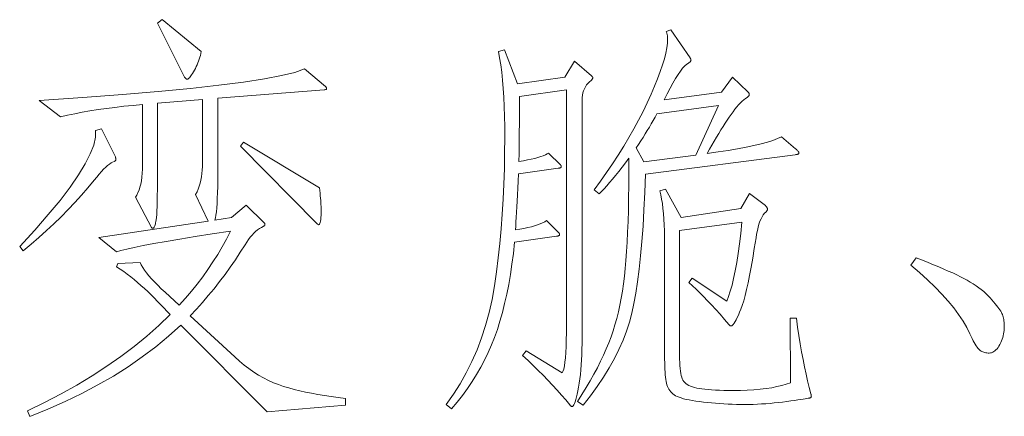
# Model space of a CAD drawing. Extents: x 0 to 1189, y 0 to 841.
# Tile 59 of 129: x 184.94 to 197.17, y 57.29 to 62.22. Entities that reach past the tile are written whole.
import ezdxf

# ---------------------------------------------------------------- set-up
doc = ezdxf.new("R2010")
doc.units = 0

msp = doc.modelspace()

# ---------------------------------------------------------------- linework, layer by layer
at = {"color": 7, "lineweight": 13}
for points in [[(187.199, 61.829), (187.194, 61.805), (187.189, 61.781), (187.183, 61.757), (187.175, 61.733), (187.167, 61.71), (187.159, 61.687), (187.149, 61.664), (187.138, 61.641), (187.127, 61.619), (187.115, 61.597), (187.102, 61.575), (187.091, 61.557), (187.08, 61.54), (187.07, 61.526), (187.061, 61.513), (187.053, 61.503), (187.045, 61.496), (187.039, 61.49), (187.033, 61.487), (187.028, 61.486), (187.023, 61.486), (187.018, 61.487), (187.014, 61.489), (187.01, 61.491), (187.006, 61.494), (187.002, 61.497), (186.998, 61.501), (186.995, 61.506), (186.991, 61.511), (186.988, 61.517), (186.655, 62.183), (186.713, 62.225)], [(194.579, 60.62), (194.587, 60.613), (194.594, 60.606), (194.601, 60.6), (194.606, 60.594), (194.611, 60.588), (194.615, 60.583), (194.618, 60.579), (194.62, 60.574), (194.621, 60.57), (194.621, 60.567), (194.621, 60.564), (194.62, 60.561), (194.617, 60.559), (194.614, 60.556), (194.61, 60.554), (194.604, 60.552), (194.598, 60.55), (194.591, 60.549), (194.583, 60.547), (194.574, 60.546), (192.716, 60.303), (192.707, 60.076), (192.697, 59.861), (192.685, 59.658), (192.671, 59.467), (192.655, 59.288), (192.637, 59.122), (192.617, 58.967), (192.596, 58.825), (192.572, 58.695), (192.547, 58.577), (192.517, 58.465), (192.48, 58.352), (192.437, 58.239), (192.386, 58.125), (192.329, 58.011), (192.265, 57.896), (192.194, 57.781), (192.116, 57.665), (192.031, 57.548), (191.94, 57.431), (191.871, 57.479), (191.927, 57.566), (191.979, 57.651), (192.028, 57.735), (192.075, 57.818), (192.118, 57.899), (192.158, 57.978), (192.195, 58.056), (192.229, 58.133), (192.26, 58.208), (192.288, 58.281), (192.314, 58.355), (192.337, 58.432), (192.359, 58.511), (192.38, 58.592), (192.398, 58.676), (192.415, 58.762), (192.43, 58.851), (192.443, 58.942), (192.455, 59.035), (192.465, 59.131), (192.473, 59.232), (192.481, 59.342), (192.488, 59.459), (192.494, 59.584), (192.499, 59.717), (192.503, 59.858), (192.506, 60.008), (192.508, 60.165), (192.509, 60.33), (192.51, 60.504), (192.466, 60.445), (192.424, 60.39), (192.383, 60.337), (192.344, 60.288), (192.307, 60.242), (192.27, 60.2), (192.236, 60.16), (192.202, 60.124), (192.171, 60.09), (192.14, 60.06), (192.077, 60.108), (192.157, 60.217), (192.233, 60.325), (192.307, 60.434), (192.378, 60.542), (192.445, 60.651), (192.51, 60.759), (192.571, 60.868), (192.629, 60.976), (192.685, 61.084), (192.737, 61.193), (192.785, 61.298), (192.828, 61.398), (192.866, 61.491), (192.899, 61.58), (192.927, 61.662), (192.95, 61.738), (192.967, 61.809), (192.98, 61.874), (192.988, 61.934), (192.99, 61.987), (192.99, 61.998), (192.99, 62.008), (192.989, 62.017), (192.988, 62.027), (192.986, 62.036), (192.984, 62.045), (192.982, 62.053), (192.98, 62.062), (192.977, 62.069), (192.974, 62.077), (193.032, 62.098), (193.27, 61.75), (193.272, 61.746), (193.274, 61.743), (193.275, 61.74), (193.277, 61.737), (193.278, 61.734), (193.279, 61.732), (193.28, 61.729), (193.28, 61.726), (193.28, 61.723), (193.281, 61.721), (193.28, 61.718), (193.279, 61.715), (193.278, 61.712), (193.275, 61.709), (193.273, 61.705), (193.269, 61.702), (193.265, 61.698), (193.26, 61.694), (193.255, 61.69), (193.249, 61.686), (193.227, 61.671), (193.203, 61.649), (193.177, 61.621), (193.15, 61.585), (193.121, 61.542), (193.09, 61.493), (193.057, 61.437), (193.023, 61.374), (192.986, 61.304), (192.948, 61.227), (193.661, 61.322), (193.798, 61.512), (193.988, 61.327), (193.991, 61.324), (193.994, 61.321), (193.996, 61.318), (193.998, 61.314), (194, 61.311), (194.001, 61.307), (194.002, 61.304), (194.003, 61.3), (194.004, 61.297), (194.004, 61.293), (194.004, 61.289), (194.003, 61.286), (194.001, 61.282), (194, 61.279), (193.997, 61.275), (193.994, 61.272), (193.991, 61.268), (193.987, 61.265), (193.982, 61.262), (193.977, 61.259), (193.957, 61.245), (193.936, 61.229), (193.915, 61.21), (193.894, 61.189), (193.872, 61.166), (193.849, 61.14), (193.827, 61.112), (193.803, 61.081), (193.78, 61.048), (193.756, 61.013), (193.731, 60.976), (193.706, 60.937), (193.68, 60.896), (193.653, 60.854), (193.626, 60.809), (193.599, 60.763), (193.57, 60.716), (193.541, 60.666), (193.511, 60.615), (193.481, 60.562), (193.617, 60.581), (193.743, 60.6), (193.859, 60.62), (193.966, 60.64), (194.063, 60.661), (194.151, 60.682), (194.229, 60.703), (194.297, 60.724), (194.356, 60.746), (194.405, 60.768)], [(192.045, 61.528), (192.048, 61.525), (192.051, 61.522), (192.053, 61.519), (192.055, 61.516), (192.057, 61.513), (192.059, 61.511), (192.06, 61.508), (192.06, 61.506), (192.061, 61.504), (192.061, 61.502), (192.061, 61.499), (192.06, 61.497), (192.059, 61.494), (192.058, 61.491), (192.056, 61.488), (192.053, 61.485), (192.051, 61.482), (192.048, 61.478), (192.044, 61.474), (192.04, 61.47), (192.019, 61.452), (192, 61.433), (191.983, 61.413), (191.969, 61.39), (191.957, 61.367), (191.947, 61.342), (191.939, 61.315), (191.934, 61.287), (191.93, 61.258), (191.929, 61.227), (191.929, 58.271), (191.929, 58.198), (191.927, 58.128), (191.925, 58.06), (191.922, 57.995), (191.918, 57.933), (191.913, 57.873), (191.907, 57.815), (191.9, 57.761), (191.893, 57.708), (191.884, 57.658), (191.875, 57.612), (191.867, 57.571), (191.858, 57.535), (191.85, 57.503), (191.841, 57.476), (191.833, 57.454), (191.825, 57.437), (191.818, 57.425), (191.81, 57.418), (191.802, 57.416), (191.8, 57.416), (191.798, 57.416), (191.796, 57.417), (191.793, 57.419), (191.791, 57.421), (191.788, 57.423), (191.785, 57.426), (191.782, 57.429), (191.779, 57.433), (191.776, 57.437), (191.725, 57.498), (191.673, 57.559), (191.619, 57.62), (191.563, 57.682), (191.505, 57.743), (191.446, 57.804), (191.385, 57.865), (191.322, 57.927), (191.257, 57.988), (191.19, 58.049), (191.232, 58.107), (191.681, 57.833), (191.691, 57.853), (191.7, 57.882), (191.708, 57.92), (191.715, 57.967), (191.721, 58.023), (191.725, 58.087), (191.729, 58.161), (191.732, 58.243), (191.733, 58.334), (191.734, 58.434), (191.734, 61.354), (191.153, 61.269), (191.153, 61.208), (191.153, 61.142), (191.152, 61.072), (191.151, 60.998), (191.15, 60.919), (191.149, 60.837), (191.148, 60.749), (191.146, 60.658), (191.145, 60.562), (191.143, 60.462), (191.199, 60.471), (191.25, 60.481), (191.298, 60.491), (191.341, 60.501), (191.38, 60.512), (191.415, 60.522), (191.446, 60.533), (191.472, 60.544), (191.494, 60.556), (191.512, 60.567), (191.66, 60.419), (191.662, 60.417), (191.664, 60.415), (191.665, 60.413), (191.667, 60.41), (191.668, 60.408), (191.669, 60.406), (191.669, 60.403), (191.67, 60.401), (191.67, 60.398), (191.67, 60.396), (191.67, 60.393), (191.669, 60.391), (191.667, 60.388), (191.665, 60.386), (191.661, 60.384), (191.657, 60.383), (191.652, 60.381), (191.647, 60.38), (191.641, 60.378), (191.633, 60.377), (191.137, 60.308), (191.133, 60.216), (191.129, 60.129), (191.125, 60.046), (191.121, 59.969), (191.117, 59.897), (191.114, 59.83), (191.11, 59.767), (191.107, 59.71), (191.104, 59.658), (191.1, 59.612), (191.155, 59.62), (191.207, 59.63), (191.255, 59.64), (191.299, 59.65), (191.339, 59.662), (191.376, 59.674), (191.409, 59.686), (191.438, 59.699), (191.464, 59.713), (191.486, 59.728), (191.639, 59.575), (191.641, 59.573), (191.643, 59.57), (191.644, 59.568), (191.646, 59.566), (191.647, 59.563), (191.648, 59.561), (191.648, 59.559), (191.649, 59.556), (191.649, 59.554), (191.649, 59.551), (191.649, 59.548), (191.648, 59.546), (191.646, 59.544), (191.643, 59.542), (191.64, 59.54), (191.636, 59.538), (191.631, 59.536), (191.626, 59.535), (191.619, 59.534), (191.612, 59.532), (191.09, 59.459), (191.075, 59.32), (191.058, 59.187), (191.039, 59.057), (191.017, 58.932), (190.993, 58.812), (190.967, 58.696), (190.939, 58.584), (190.909, 58.477), (190.876, 58.374), (190.842, 58.276), (190.804, 58.181), (190.763, 58.087), (190.718, 57.994), (190.67, 57.904), (190.619, 57.814), (190.564, 57.726), (190.505, 57.64), (190.443, 57.555), (190.377, 57.471), (190.308, 57.389), (190.24, 57.442), (190.33, 57.568), (190.414, 57.699), (190.491, 57.834), (190.561, 57.974), (190.625, 58.12), (190.681, 58.27), (190.731, 58.424), (190.774, 58.584), (190.81, 58.748), (190.839, 58.917), (190.864, 59.09), (190.886, 59.266), (190.905, 59.444), (190.922, 59.624), (190.936, 59.808), (190.948, 59.993), (190.957, 60.182), (190.963, 60.373), (190.967, 60.566), (190.968, 60.762), (190.968, 60.896), (190.965, 61.023), (190.961, 61.144), (190.956, 61.26), (190.949, 61.37), (190.94, 61.473), (190.93, 61.571), (190.918, 61.663), (190.904, 61.749), (190.889, 61.829), (190.963, 61.85), (191.127, 61.428), (191.713, 61.512), (191.834, 61.707)], [(188.989, 57.431), (188.017, 57.352), (186.946, 58.429), (186.794, 58.291), (186.634, 58.159), (186.467, 58.032), (186.291, 57.91), (186.108, 57.794), (185.916, 57.684), (185.717, 57.578), (185.51, 57.478), (185.295, 57.383), (185.072, 57.294), (185.04, 57.363), (185.253, 57.466), (185.459, 57.573), (185.656, 57.683), (185.846, 57.798), (186.027, 57.916), (186.201, 58.037), (186.366, 58.163), (186.523, 58.292), (186.672, 58.425), (186.814, 58.561), (186.576, 58.804), (186.535, 58.844), (186.493, 58.884), (186.451, 58.922), (186.409, 58.958), (186.366, 58.994), (186.323, 59.028), (186.28, 59.061), (186.237, 59.093), (186.193, 59.123), (186.149, 59.152), (186.164, 59.195), (186.439, 59.205), (186.453, 59.176), (186.472, 59.145), (186.494, 59.112), (186.519, 59.078), (186.548, 59.041), (186.581, 59.004), (186.618, 58.964), (186.659, 58.923), (186.703, 58.88), (186.75, 58.836), (186.925, 58.677), (187.002, 58.763), (187.077, 58.851), (187.148, 58.939), (187.217, 59.029), (187.282, 59.121), (187.345, 59.213), (187.404, 59.307), (187.46, 59.402), (187.513, 59.498), (187.563, 59.596), (187.334, 59.561), (187.123, 59.528), (186.933, 59.497), (186.762, 59.468), (186.61, 59.441), (186.479, 59.417), (186.367, 59.394), (186.274, 59.373), (186.202, 59.354), (186.149, 59.337), (185.927, 59.517), (187.284, 59.722), (187.13, 60.05), (187.147, 60.083), (187.161, 60.118), (187.174, 60.154), (187.185, 60.192), (187.194, 60.231), (187.201, 60.271), (187.207, 60.313), (187.212, 60.356), (187.214, 60.4), (187.215, 60.446), (187.215, 61.232), (186.655, 61.185), (186.655, 60.303), (186.655, 60.206), (186.655, 60.117), (186.654, 60.037), (186.652, 59.966), (186.651, 59.903), (186.649, 59.848), (186.646, 59.802), (186.644, 59.764), (186.64, 59.735), (186.637, 59.715), (186.633, 59.699), (186.63, 59.685), (186.626, 59.673), (186.623, 59.662), (186.619, 59.653), (186.616, 59.646), (186.612, 59.64), (186.609, 59.636), (186.606, 59.634), (186.603, 59.633), (186.6, 59.633), (186.597, 59.633), (186.594, 59.634), (186.592, 59.634), (186.589, 59.635), (186.587, 59.637), (186.586, 59.638), (186.584, 59.639), (186.583, 59.641), (186.581, 59.643), (186.381, 60.018), (186.398, 60.045), (186.413, 60.075), (186.427, 60.107), (186.438, 60.143), (186.448, 60.182), (186.456, 60.223), (186.463, 60.268), (186.467, 60.315), (186.47, 60.366), (186.471, 60.419), (186.471, 61.169), (186.353, 61.159), (186.239, 61.148), (186.128, 61.135), (186.021, 61.122), (185.918, 61.107), (185.817, 61.091), (185.721, 61.074), (185.628, 61.056), (185.538, 61.036), (185.452, 61.016), (185.188, 61.222), (185.727, 61.258), (186.22, 61.295), (186.666, 61.332), (187.065, 61.37), (187.418, 61.409), (187.724, 61.449), (187.984, 61.489), (188.196, 61.529), (188.363, 61.57), (188.482, 61.612), (188.741, 61.396), (188.744, 61.393), (188.746, 61.39), (188.749, 61.387), (188.751, 61.384), (188.752, 61.381), (188.754, 61.378), (188.755, 61.375), (188.756, 61.372), (188.756, 61.37), (188.756, 61.367), (188.756, 61.364), (188.755, 61.362), (188.754, 61.36), (188.751, 61.358), (188.748, 61.357), (188.745, 61.356), (188.741, 61.355), (188.736, 61.354), (188.731, 61.354), (188.725, 61.354), (187.405, 61.248), (187.405, 60.33), (187.405, 60.237), (187.404, 60.152), (187.402, 60.074), (187.399, 60.004), (187.396, 59.94), (187.392, 59.884), (187.387, 59.835), (187.381, 59.794), (187.375, 59.76), (187.368, 59.733), (187.574, 59.765), (187.759, 59.918), (187.98, 59.701), (187.982, 59.699), (187.984, 59.697), (187.986, 59.695), (187.987, 59.692), (187.988, 59.69), (187.989, 59.688), (187.99, 59.685), (187.991, 59.683), (187.991, 59.68), (187.991, 59.678), (187.991, 59.675), (187.99, 59.672), (187.989, 59.67), (187.988, 59.667), (187.986, 59.665), (187.983, 59.663), (187.981, 59.66), (187.977, 59.658), (187.974, 59.656), (187.97, 59.654), (187.946, 59.642), (187.922, 59.628), (187.898, 59.611), (187.875, 59.592), (187.852, 59.571), (187.83, 59.547), (187.808, 59.52), (187.786, 59.492), (187.764, 59.46), (187.743, 59.427), (187.684, 59.333), (187.623, 59.24), (187.56, 59.148), (187.495, 59.058), (187.427, 58.969), (187.358, 58.881), (187.287, 58.795), (187.214, 58.711), (187.139, 58.627), (187.062, 58.545), (187.616, 58.033), (187.674, 57.981), (187.733, 57.932), (187.792, 57.887), (187.852, 57.845), (187.912, 57.807), (187.973, 57.772), (188.034, 57.74), (188.096, 57.712), (188.158, 57.688), (188.221, 57.666), (188.285, 57.647), (188.352, 57.629), (188.422, 57.612), (188.494, 57.595), (188.57, 57.58), (188.648, 57.565), (188.729, 57.552), (188.813, 57.539), (188.899, 57.527), (188.989, 57.516)], [(193.624, 61.158), (192.858, 61.053), (192.836, 61.012), (192.812, 60.972), (192.788, 60.931), (192.764, 60.889), (192.738, 60.847), (192.712, 60.804), (192.685, 60.762), (192.657, 60.718), (192.629, 60.675), (192.6, 60.63), (192.695, 60.456), (193.339, 60.541)], [(186.133, 60.52), (186.134, 60.516), (186.135, 60.513), (186.135, 60.51), (186.136, 60.507), (186.137, 60.503), (186.137, 60.5), (186.138, 60.496), (186.138, 60.493), (186.138, 60.489), (186.138, 60.485), (186.138, 60.482), (186.137, 60.478), (186.136, 60.475), (186.135, 60.473), (186.133, 60.47), (186.13, 60.468), (186.128, 60.466), (186.124, 60.464), (186.121, 60.463), (186.117, 60.462), (186.099, 60.454), (186.08, 60.444), (186.059, 60.43), (186.037, 60.412), (186.013, 60.39), (185.987, 60.365), (185.96, 60.337), (185.931, 60.304), (185.901, 60.269), (185.869, 60.229), (185.792, 60.136), (185.712, 60.044), (185.63, 59.953), (185.545, 59.864), (185.458, 59.775), (185.369, 59.688), (185.277, 59.603), (185.183, 59.518), (185.086, 59.435), (184.987, 59.353), (184.945, 59.406), (185.133, 59.61), (185.3, 59.801), (185.446, 59.979), (185.572, 60.143), (185.676, 60.294), (185.76, 60.431), (185.822, 60.555), (185.864, 60.666), (185.885, 60.763), (185.885, 60.847), (185.959, 60.868)], [(188.667, 60.134), (188.671, 60.1), (188.674, 60.068), (188.677, 60.036), (188.68, 60.007), (188.683, 59.979), (188.684, 59.952), (188.686, 59.927), (188.687, 59.903), (188.688, 59.881), (188.688, 59.86), (188.687, 59.825), (188.687, 59.793), (188.685, 59.765), (188.683, 59.741), (188.68, 59.721), (188.676, 59.705), (188.672, 59.692), (188.668, 59.682), (188.662, 59.677), (188.656, 59.675), (188.655, 59.675), (188.654, 59.676), (188.652, 59.676), (188.65, 59.677), (188.648, 59.679), (188.646, 59.681), (188.644, 59.683), (188.641, 59.685), (188.638, 59.688), (188.635, 59.691), (187.685, 60.652), (187.722, 60.704)], [(194.59, 58.514), (194.605, 58.404), (194.621, 58.299), (194.637, 58.196), (194.654, 58.097), (194.672, 58.002), (194.69, 57.909), (194.709, 57.82), (194.728, 57.735), (194.748, 57.653), (194.769, 57.574), (194.77, 57.571), (194.771, 57.568), (194.772, 57.564), (194.773, 57.561), (194.773, 57.558), (194.774, 57.555), (194.774, 57.552), (194.774, 57.549), (194.774, 57.545), (194.775, 57.542), (194.774, 57.539), (194.774, 57.536), (194.773, 57.534), (194.771, 57.531), (194.769, 57.529), (194.767, 57.527), (194.764, 57.525), (194.761, 57.524), (194.757, 57.522), (194.753, 57.521), (194.747, 57.52), (194.735, 57.518), (194.719, 57.515), (194.698, 57.512), (194.672, 57.508), (194.642, 57.503), (194.606, 57.498), (194.566, 57.492), (194.521, 57.486), (194.471, 57.479), (194.419, 57.472), (194.366, 57.466), (194.314, 57.46), (194.262, 57.455), (194.21, 57.451), (194.157, 57.448), (194.105, 57.445), (194.053, 57.443), (194.001, 57.442), (193.948, 57.442), (193.896, 57.442), (193.844, 57.443), (193.792, 57.445), (193.741, 57.447), (193.689, 57.449), (193.638, 57.452), (193.586, 57.456), (193.535, 57.461), (193.484, 57.465), (193.434, 57.471), (193.385, 57.477), (193.339, 57.483), (193.296, 57.49), (193.257, 57.498), (193.221, 57.505), (193.188, 57.513), (193.159, 57.522), (193.133, 57.531), (193.11, 57.54), (193.09, 57.55), (193.073, 57.561), (193.057, 57.572), (193.043, 57.585), (193.029, 57.599), (193.017, 57.614), (193.007, 57.63), (192.997, 57.648), (192.989, 57.666), (192.982, 57.685), (192.977, 57.706), (192.972, 57.728), (192.968, 57.753), (192.965, 57.781), (192.962, 57.811), (192.959, 57.844), (192.957, 57.88), (192.955, 57.918), (192.954, 57.959), (192.953, 58.003), (192.953, 58.049), (192.953, 59.437), (192.953, 59.52), (192.951, 59.599), (192.948, 59.674), (192.944, 59.746), (192.939, 59.814), (192.932, 59.878), (192.925, 59.938), (192.916, 59.995), (192.906, 60.048), (192.895, 60.097), (192.964, 60.118), (193.159, 59.765), (193.898, 59.876), (194.009, 60.066), (194.204, 59.913), (194.209, 59.907), (194.214, 59.902), (194.218, 59.898), (194.221, 59.893), (194.224, 59.889), (194.227, 59.885), (194.228, 59.881), (194.23, 59.877), (194.23, 59.874), (194.231, 59.87), (194.231, 59.867), (194.23, 59.864), (194.229, 59.86), (194.227, 59.857), (194.225, 59.853), (194.223, 59.849), (194.22, 59.846), (194.217, 59.842), (194.214, 59.838), (194.21, 59.833), (194.193, 59.818), (194.178, 59.798), (194.163, 59.776), (194.15, 59.749), (194.137, 59.719), (194.125, 59.684), (194.115, 59.647), (194.105, 59.605), (194.096, 59.56), (194.088, 59.511), (194.067, 59.381), (194.047, 59.26), (194.027, 59.148), (194.008, 59.045), (193.989, 58.952), (193.97, 58.869), (193.952, 58.794), (193.935, 58.729), (193.917, 58.673), (193.901, 58.627), (193.885, 58.587), (193.87, 58.552), (193.855, 58.521), (193.842, 58.494), (193.829, 58.471), (193.817, 58.452), (193.806, 58.437), (193.795, 58.427), (193.786, 58.421), (193.777, 58.419), (193.775, 58.419), (193.772, 58.419), (193.77, 58.42), (193.767, 58.421), (193.765, 58.423), (193.762, 58.424), (193.759, 58.426), (193.757, 58.429), (193.753, 58.431), (193.75, 58.434), (193.695, 58.499), (193.641, 58.562), (193.588, 58.621), (193.537, 58.678), (193.486, 58.731), (193.437, 58.782), (193.39, 58.83), (193.343, 58.875), (193.298, 58.918), (193.254, 58.957), (193.296, 59.01), (193.724, 58.725), (193.747, 58.782), (193.769, 58.848), (193.79, 58.924), (193.81, 59.009), (193.83, 59.102), (193.848, 59.205), (193.866, 59.317), (193.883, 59.438), (193.899, 59.568), (193.914, 59.707), (193.138, 59.606), (193.138, 58.097), (193.138, 58.049), (193.139, 58.004), (193.141, 57.962), (193.143, 57.924), (193.147, 57.889), (193.15, 57.857), (193.155, 57.828), (193.16, 57.803), (193.166, 57.78), (193.172, 57.761), (193.18, 57.744), (193.19, 57.729), (193.203, 57.714), (193.218, 57.701), (193.234, 57.689), (193.253, 57.678), (193.275, 57.668), (193.298, 57.659), (193.324, 57.652), (193.352, 57.645), (193.382, 57.64), (193.416, 57.635), (193.453, 57.63), (193.494, 57.627), (193.537, 57.623), (193.584, 57.621), (193.634, 57.619), (193.687, 57.617), (193.744, 57.616), (193.803, 57.616), (193.894, 57.617), (193.98, 57.62), (194.062, 57.625), (194.14, 57.631), (194.214, 57.64), (194.283, 57.65), (194.347, 57.663), (194.408, 57.677), (194.464, 57.693), (194.516, 57.711), (194.511, 58.514)], [(196.078, 59.263), (196.154, 59.234), (196.225, 59.206), (196.294, 59.178), (196.358, 59.151), (196.419, 59.125), (196.476, 59.1), (196.53, 59.076), (196.58, 59.052), (196.627, 59.029), (196.67, 59.007), (196.71, 58.985), (196.749, 58.963), (196.785, 58.94), (196.82, 58.917), (196.854, 58.893), (196.885, 58.869), (196.915, 58.844), (196.943, 58.819), (196.97, 58.793), (196.994, 58.767), (197.017, 58.741), (197.038, 58.717), (197.058, 58.694), (197.075, 58.672), (197.091, 58.652), (197.105, 58.633), (197.117, 58.616), (197.127, 58.6), (197.135, 58.585), (197.142, 58.572), (197.148, 58.559), (197.153, 58.545), (197.157, 58.53), (197.161, 58.514), (197.164, 58.498), (197.167, 58.48), (197.169, 58.462), (197.17, 58.443), (197.171, 58.423), (197.171, 58.403), (197.171, 58.382), (197.169, 58.36), (197.166, 58.339), (197.162, 58.318), (197.157, 58.296), (197.151, 58.275), (197.144, 58.254), (197.136, 58.232), (197.126, 58.211), (197.116, 58.189), (197.104, 58.168), (197.093, 58.15), (197.081, 58.134), (197.068, 58.12), (197.055, 58.108), (197.042, 58.098), (197.028, 58.09), (197.014, 58.085), (196.999, 58.082), (196.984, 58.081), (196.969, 58.081), (196.954, 58.082), (196.941, 58.084), (196.928, 58.087), (196.915, 58.091), (196.903, 58.095), (196.892, 58.1), (196.882, 58.106), (196.872, 58.113), (196.862, 58.12), (196.853, 58.129), (196.843, 58.141), (196.833, 58.155), (196.822, 58.171), (196.81, 58.19), (196.798, 58.211), (196.785, 58.234), (196.772, 58.26), (196.758, 58.288), (196.744, 58.318), (196.705, 58.397), (196.659, 58.477), (196.604, 58.559), (196.543, 58.643), (196.473, 58.727), (196.396, 58.814), (196.311, 58.901), (196.218, 58.991), (196.118, 59.081), (196.01, 59.173)]]:
    msp.add_lwpolyline(points, close=True, dxfattribs=at)

doc.saveas('drawing.dxf')
